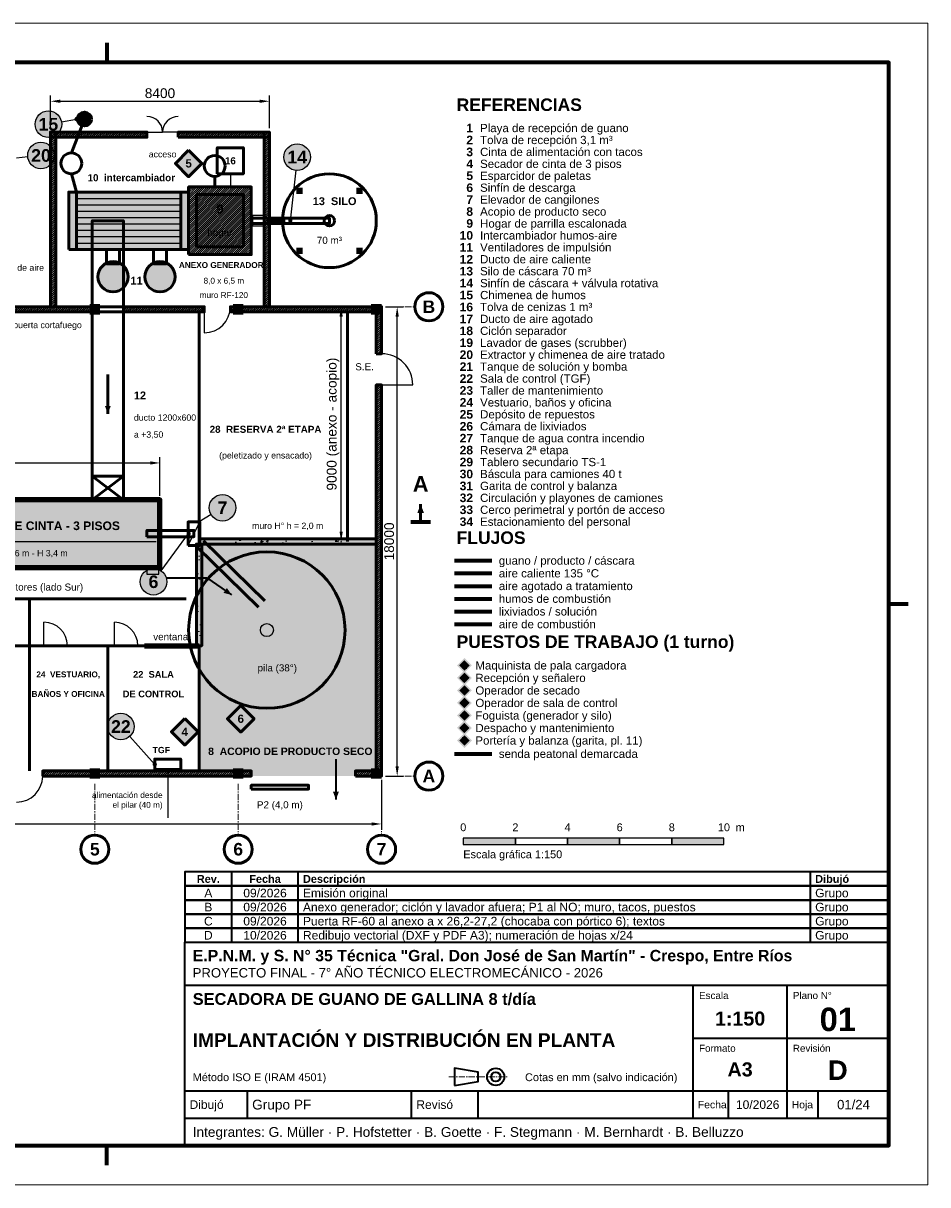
# Model space of a CAD drawing. Header units: millimetres. Extents: x 0 to 420, y 0 to 297.
# Tile 2 of 2: x 189 to 420, y 0 to 297. Entities that reach past the tile are written whole.
import ezdxf
from ezdxf.enums import TextEntityAlignment as Align

# ---------------------------------------------------------------- set-up
doc = ezdxf.new("R2010")
doc.units = ezdxf.units.MM
doc.header["$LTSCALE"] = 0.5
doc.linetypes.add('CENTER', pattern=[5.08, 3.175, -0.635, 0.635, -0.635])
for name, color, linetype, lineweight in [('CONTORNO', 7, 'CONTINUOUS', 50), ('COTAS', 7, 'CONTINUOUS', 25), ('EJES', 1, 'CENTER', 18), ('FINO', 7, 'CONTINUOUS', 25), ('HOJA', 8, 'CONTINUOUS', 13), ('RAYADO', 8, 'CONTINUOUS', 18), ('RECUADRO', 7, 'CONTINUOUS', 70), ('RELLENO', 9, 'CONTINUOUS', 13), ('ROTULO', 7, 'CONTINUOUS', 35), ('TEXTO', 7, 'CONTINUOUS', 25)]:
    doc.layers.add(name, color=color, linetype=linetype, lineweight=lineweight)
doc.styles.add('NEGRITA', font='arialbd.ttf')
doc.styles.get("Standard").update_dxf_attribs({"font": 'arial.ttf'})
doc.dimstyles.new('IRAM', dxfattribs={"dimtxt": 2.5, "dimasz": 2.5, "dimexe": 1.5, "dimexo": 1, "dimgap": 0.8, "dimtad": 1, "dimdec": 1, "dimtxsty": 'Standard', "dimcen": 2.5, "dimazin": 3, "dimtfac": 1, "dimtmove": 0, "dimatfit": 3})

msp = doc.modelspace()

# ---------------------------------------------------------------- hatches: boundary and pattern name
at = {"layer": 'CONTORNO', "true_color": 0xbe2828}
msp.add_hatch(color=7, dxfattribs=at).paths.add_polyline_path([(210.3, 197.16667), (211.06, 199.16667), (209.54, 199.16667)])
at = {"layer": 'CONTORNO'}
msp.add_hatch(color=7, dxfattribs=at).paths.add_polyline_path([(290.3, 174), (289.464, 171.8), (291.136, 171.8)])
at = {"layer": 'CONTORNO', "true_color": 0x885c30}
for points in [[(241.96667, 150.83333), (240.74521, 152.58993), (239.88689, 151.33547)], [(268.63333, 98.5), (269.39333, 100.5), (267.87333, 100.5)]]:
    msp.add_hatch(color=7, dxfattribs=at).paths.add_polyline_path(points)
at = {"layer": 'COTAS'}
h = msp.add_hatch(color=7, dxfattribs=at)
edge = h.paths.add_edge_path()
edge.add_arc((202.3, 272.5), 0.55, 0, 360)
h = msp.add_hatch(color=7, dxfattribs=at)
edge = h.paths.add_edge_path()
edge.add_arc((256.96667, 246.5), 0.55, 0, 360)
h = msp.add_hatch(color=7, dxfattribs=at)
edge = h.paths.add_edge_path()
edge.add_arc((233.63333, 169.5), 0.55, 0, 360)
h = msp.add_hatch(color=7, dxfattribs=at)
edge = h.paths.add_edge_path()
edge.add_arc((230.96667, 166.5), 0.55, 0, 360)
h = msp.add_hatch(color=7, dxfattribs=at)
edge = h.paths.add_edge_path()
edge.add_arc((222.3, 107.5), 0.55, 0, 360)
at = {"layer": 'RAYADO'}
h = msp.add_hatch(dxfattribs=at)
h.set_pattern_fill('ANSI31', scale=0.12)
h.paths.add_polyline_path([(195.63333, 224.5), (196.96667, 224.5), (196.96667, 269.16667), (195.63333, 269.16667)])
h = msp.add_hatch(dxfattribs=at)
h.set_pattern_fill('ANSI31', scale=0.12)
h.paths.add_polyline_path([(195.63333, 267.83333), (220.3, 267.83333), (220.3, 269.16667), (195.63333, 269.16667)])
h = msp.add_hatch(dxfattribs=at)
h.set_pattern_fill('ANSI31', scale=0.12)
h.paths.add_polyline_path([(228.3, 267.83333), (251.63333, 267.83333), (251.63333, 269.16667), (228.3, 269.16667)])
h = msp.add_hatch(dxfattribs=at)
h.set_pattern_fill('ANSI31', scale=0.12)
h.paths.add_polyline_path([(250.3, 224.5), (251.63333, 224.5), (251.63333, 269.16667), (250.3, 269.16667)])
h = msp.add_hatch(dxfattribs=at)
h.set_pattern_fill('ANSI31', scale=0.12)
h.paths.add_polyline_path([(230.96667, 237.83333), (246.96667, 237.83333), (246.96667, 255.16667), (230.96667, 255.16667)])
h = msp.add_hatch(dxfattribs=at)
h.set_pattern_fill('ANSI31', scale=0.12)
h.paths.add_polyline_path([(60.3, 223.16667), (206.3, 223.16667), (206.3, 224.5), (60.3, 224.5)])
h = msp.add_hatch(dxfattribs=at)
h.set_pattern_fill('ANSI31', scale=0.12)
h.paths.add_polyline_path([(214.3, 223.16667), (234.96667, 223.16667), (234.96667, 224.5), (214.3, 224.5)])
h = msp.add_hatch(dxfattribs=at)
h.set_pattern_fill('ANSI31', scale=0.12)
h.paths.add_polyline_path([(241.63333, 223.16667), (280.3, 223.16667), (280.3, 224.5), (241.63333, 224.5)])
h = msp.add_hatch(dxfattribs=at)
h.set_pattern_fill('ANSI31', scale=0.12)
h.paths.add_polyline_path([(278.96667, 212.5), (280.3, 212.5), (280.3, 223.16667), (278.96667, 223.16667)])
h = msp.add_hatch(dxfattribs=at)
h.set_pattern_fill('ANSI31', scale=0.12)
h.paths.add_polyline_path([(278.96667, 105.83333), (280.3, 105.83333), (280.3, 204.5), (278.96667, 204.5)])
h = msp.add_hatch(dxfattribs=at)
h.set_pattern_fill('AR-CONC', scale=0.03)
h.paths.add_polyline_path([(232.96667, 137.83333), (234.3, 137.83333), (234.3, 163.83333), (232.96667, 163.83333)])
h = msp.add_hatch(dxfattribs=at)
h.set_pattern_fill('AR-CONC', scale=0.03)
h.paths.add_polyline_path([(233.63333, 163.83333), (278.96667, 163.83333), (278.96667, 165.16667), (233.63333, 165.16667)])
h = msp.add_hatch(dxfattribs=at)
h.set_pattern_fill('ANSI31', scale=0.12)
h.paths.add_polyline_path([(193.63333, 104.5), (246.96667, 104.5), (246.96667, 105.83333), (193.63333, 105.83333)])
h = msp.add_hatch(dxfattribs=at)
h.set_pattern_fill('ANSI31', scale=0.12)
h.paths.add_polyline_path([(273.63333, 104.5), (280.3, 104.5), (280.3, 105.83333), (273.63333, 105.83333)])
at = {"layer": 'RELLENO', "true_color": 0xffffff}
h = msp.add_hatch(color=7, dxfattribs=at)
edge = h.paths.add_edge_path()
edge.add_arc((195.09, 271.17), 3.4, 0, 360)
h = msp.add_hatch(color=7, dxfattribs=at)
edge = h.paths.add_edge_path()
edge.add_arc((204.3, 272.5), 1.66667, 0, 360)
for points in [[(195.63333, 224.5), (196.96667, 224.5), (196.96667, 269.16667), (195.63333, 269.16667)], [(195.63333, 267.83333), (220.3, 267.83333), (220.3, 269.16667), (195.63333, 269.16667)], [(228.3, 267.83333), (251.63333, 267.83333), (251.63333, 269.16667), (228.3, 269.16667)], [(250.3, 224.5), (251.63333, 224.5), (251.63333, 269.16667), (250.3, 269.16667)], [(200.3, 239.16667), (230.96667, 239.16667), (230.96667, 253.83333), (200.3, 253.83333)], [(232.96667, 239.83333), (244.96667, 239.83333), (244.96667, 253.16667), (232.96667, 253.16667)], [(60.3, 223.16667), (206.3, 223.16667), (206.3, 224.5), (60.3, 224.5)], [(214.3, 223.16667), (234.96667, 223.16667), (234.96667, 224.5), (214.3, 224.5)], [(241.63333, 223.16667), (280.3, 223.16667), (280.3, 224.5), (241.63333, 224.5)], [(278.96667, 212.5), (280.3, 212.5), (280.3, 223.16667), (278.96667, 223.16667)], [(278.96667, 105.83333), (280.3, 105.83333), (280.3, 204.5), (278.96667, 204.5)], [(136.96667, 157.83333), (223.63333, 157.83333), (223.63333, 175.16667), (136.96667, 175.16667)], [(232.96667, 137.83333), (234.3, 137.83333), (234.3, 163.83333), (232.96667, 163.83333)], [(233.63333, 163.83333), (278.96667, 163.83333), (278.96667, 165.16667), (233.63333, 165.16667)], [(193.63333, 104.5), (246.96667, 104.5), (246.96667, 105.83333), (193.63333, 105.83333)], [(273.63333, 104.5), (280.3, 104.5), (280.3, 105.83333), (273.63333, 105.83333)]]:
    msp.add_hatch(color=7, dxfattribs=at).paths.add_polyline_path(points)
h = msp.add_hatch(color=7, dxfattribs=at)
edge = h.paths.add_edge_path()
edge.add_arc((193.2, 263.19), 3.4, 0, 360)
at = {"layer": 'RELLENO', "true_color": 0xffd640}
for points in [[(230.96667, 264.56667), (234.36667, 261.16667), (230.96667, 257.76667), (227.56667, 261.16667)], [(301.5, 134.13), (302.83, 132.8), (301.5, 131.47), (300.17, 132.8)], [(301.5, 130.93), (302.83, 129.6), (301.5, 128.27), (300.17, 129.6)], [(301.5, 127.73), (302.83, 126.4), (301.5, 125.07), (300.17, 126.4)], [(244.3, 122.56667), (247.7, 119.16667), (244.3, 115.76667), (240.9, 119.16667)], [(301.5, 124.53), (302.83, 123.2), (301.5, 121.87), (300.17, 123.2)], [(229.96667, 119.23333), (233.36667, 115.83333), (229.96667, 112.43333), (226.56667, 115.83333)], [(301.5, 121.33), (302.83, 120), (301.5, 118.67), (300.17, 120)], [(301.5, 118.13), (302.83, 116.8), (301.5, 115.47), (300.17, 116.8)], [(301.5, 114.93), (302.83, 113.6), (301.5, 112.27), (300.17, 113.6)]]:
    msp.add_hatch(color=7, dxfattribs=at).paths.add_polyline_path(points)
at = {"layer": 'RELLENO', "true_color": 0xffffff}
h = msp.add_hatch(color=7, dxfattribs=at)
edge = h.paths.add_edge_path()
edge.add_arc((258.72, 262.77), 3.4, 0, 360)
at = {"layer": 'RELLENO', "true_color": 0x282828}
for points in [[(258.5, 253.36667), (260.1, 253.36667), (260.1, 254.96667), (258.5, 254.96667)], [(273.83333, 253.36667), (275.43333, 253.36667), (275.43333, 254.96667), (273.83333, 254.96667)], [(258.5, 238.03333), (260.1, 238.03333), (260.1, 239.63333), (258.5, 239.63333)], [(273.83333, 238.03333), (275.43333, 238.03333), (275.43333, 239.63333), (273.83333, 239.63333)], [(205.63333, 222.5), (208.3, 222.5), (208.3, 225.16667), (205.63333, 225.16667)], [(242.3, 222.5), (244.96667, 222.5), (244.96667, 225.16667), (242.3, 225.16667)], [(277.63333, 222.5), (280.3, 222.5), (280.3, 225.16667), (277.63333, 225.16667)], [(201.56667, 174.76667), (202.36667, 174.76667), (202.36667, 175.56667), (201.56667, 175.56667)], [(222.83333, 174.76667), (223.63333, 174.76667), (223.63333, 175.56667), (222.83333, 175.56667)], [(201.56667, 157.43333), (202.36667, 157.43333), (202.36667, 158.23333), (201.56667, 158.23333)], [(222.83333, 157.43333), (223.63333, 157.43333), (223.63333, 158.23333), (222.83333, 158.23333)], [(205.63333, 103.83333), (208.3, 103.83333), (208.3, 106.5), (205.63333, 106.5)], [(242.3, 103.83333), (244.96667, 103.83333), (244.96667, 106.5), (242.3, 106.5)], [(277.63333, 103.83333), (280.3, 103.83333), (280.3, 106.5), (277.63333, 106.5)]]:
    msp.add_hatch(color=7, dxfattribs=at).paths.add_polyline_path(points)
at = {"layer": 'RELLENO', "true_color": 0x1e1e1e}
msp.add_hatch(color=7, dxfattribs=at).paths.add_polyline_path([(195.3, 229.83333), (197.3, 229.83333), (197.3, 240.5), (195.3, 240.5)])
at = {"layer": 'RELLENO', "true_color": 0xffffff}
h = msp.add_hatch(color=7, dxfattribs=at)
edge = h.paths.add_edge_path()
edge.add_arc((211.63333, 232.16667), 3.86667, 0, 360)
h = msp.add_hatch(color=7, dxfattribs=at)
edge = h.paths.add_edge_path()
edge.add_arc((223.63333, 232.16667), 3.86667, 0, 360)
h = msp.add_hatch(color=7, dxfattribs=at)
edge = h.paths.add_edge_path()
edge.add_arc((239.61, 173.1), 3.4, 0, 360)
at = {"layer": 'RELLENO', "true_color": 0xf0e8d6}
msp.add_hatch(color=7, dxfattribs=at).paths.add_polyline_path([(233.63333, 104.5), (280.3, 104.5), (280.3, 164.5), (233.63333, 164.5)])
at = {"layer": 'RELLENO', "true_color": 0xffffff}
h = msp.add_hatch(color=7, dxfattribs=at)
edge = h.paths.add_edge_path()
edge.add_arc((221.97, 154.2), 3.4, 0, 360)
at = {"layer": 'RELLENO', "true_color": 0x000000}
for points in [[(301.5, 134.7), (303.4, 132.8), (301.5, 130.9), (299.6, 132.8)], [(301.5, 131.5), (303.4, 129.6), (301.5, 127.7), (299.6, 129.6)], [(301.5, 128.3), (303.4, 126.4), (301.5, 124.5), (299.6, 126.4)], [(301.5, 125.1), (303.4, 123.2), (301.5, 121.3), (299.6, 123.2)], [(301.5, 121.9), (303.4, 120), (301.5, 118.1), (299.6, 120)], [(301.5, 118.7), (303.4, 116.8), (301.5, 114.9), (299.6, 116.8)], [(301.5, 115.5), (303.4, 113.6), (301.5, 111.7), (299.6, 113.6)], [(301.2, 87), (314.53333, 87), (314.53333, 88.6), (301.2, 88.6)], [(327.86667, 87), (341.2, 87), (341.2, 88.6), (327.86667, 88.6)], [(354.53333, 87), (367.86667, 87), (367.86667, 88.6), (354.53333, 88.6)]]:
    msp.add_hatch(color=7, dxfattribs=at).paths.add_polyline_path(points)
at = {"layer": 'RELLENO', "true_color": 0xffffff}
h = msp.add_hatch(color=7, dxfattribs=at)
edge = h.paths.add_edge_path()
edge.add_arc((213.63333, 117.16667), 3.4, 0, 360)

# ---------------------------------------------------------------- linework, layer by layer
at = {"layer": 'CONTORNO', "lineweight": 50, "true_color": 0x4d4d4d}
for p, q in [((200.96667, 263.83333), (204.3, 272.5)), ((200.96667, 258.5), (202.3, 253.83333))]:
    msp.add_line(p, q, dxfattribs=at)
at = {"layer": 'CONTORNO', "lineweight": 50, "true_color": 0x5a96a0}
msp.add_line((237.63333, 257.83333), (237.63333, 255.16667), dxfattribs=at)
at = {"layer": 'CONTORNO'}
for p, q in [((202.3, 239.16667), (202.3, 253.83333)), ((228.96667, 239.16667), (228.96667, 253.83333)), ((233.63333, 164.5), (233.63333, 223.16667)), ((271.63333, 164.5), (271.63333, 223.16667)), ((290.3, 169.5), (290.3, 174)), ((123.63333, 137.83333), (233.63333, 137.83333)), ((210.3, 105.83333), (210.3, 137.83333)), ((233.63333, 105.83333), (233.63333, 137.83333))]:
    msp.add_line(p, q, dxfattribs=at)
at = {"layer": 'CONTORNO', "lineweight": 70, "true_color": 0x885c30}
for p, q in [((250.96667, 246.5), (255.63333, 246.5)), ((299, 159.6), (308.5, 159.6))]:
    msp.add_line(p, q, dxfattribs=at)
at = {"layer": 'CONTORNO', "true_color": 0xbe2828}
for p, q in [((210.3, 207.16667), (210.3, 197.16667)), ((206.3, 175.16667), (214.3, 181.16667)), ((206.3, 181.16667), (214.3, 175.16667))]:
    msp.add_line(p, q, dxfattribs=at)
at = {"layer": 'CONTORNO', "lineweight": 70}
for p, q in [((287.8, 169.5), (292.8, 169.5)), ((299, 110.2), (308.5, 110.2))]:
    msp.add_line(p, q, dxfattribs=at)
at = {"layer": 'CONTORNO', "lineweight": 50, "true_color": 0x885c30}
for p, q in [((234.76667, 164.63333), (250.43333, 149.3)), ((233.16667, 163.03333), (248.83333, 147.7))]:
    msp.add_line(p, q, dxfattribs=at)
at = {"layer": 'CONTORNO', "lineweight": 35, "true_color": 0x885c30}
for p, q in [((235.63333, 155.16667), (241.96667, 150.83333)), ((268.63333, 108.83333), (268.63333, 98.5))]:
    msp.add_line(p, q, dxfattribs=at)
at = {"layer": 'CONTORNO', "lineweight": 70, "true_color": 0xbe2828}
msp.add_line((299, 156.35), (308.5, 156.35), dxfattribs=at)
at = {"layer": 'CONTORNO', "lineweight": 70, "true_color": 0x288c5a}
msp.add_line((299, 153.1), (308.5, 153.1), dxfattribs=at)
at = {"layer": 'CONTORNO', "lineweight": 50}
msp.add_line((190.3, 149.83333), (190.3, 105.83333), dxfattribs=at)
at = {"layer": 'CONTORNO', "lineweight": 70, "true_color": 0x4d4d4d}
msp.add_line((299, 149.85), (308.5, 149.85), dxfattribs=at)
at = {"layer": 'CONTORNO', "lineweight": 70, "true_color": 0x68949c}
msp.add_line((299, 146.6), (308.5, 146.6), dxfattribs=at)
at = {"layer": 'CONTORNO', "lineweight": 70, "true_color": 0x5a96a0}
msp.add_line((299, 143.35), (308.5, 143.35), dxfattribs=at)
at = {"layer": 'CONTORNO', "lineweight": 100}
msp.add_line((219.63333, 137.83333), (233.63333, 137.83333), dxfattribs=at)
at = {"layer": 'CONTORNO'}
for points in [[(195.63333, 224.5), (196.96667, 224.5), (196.96667, 269.16667), (195.63333, 269.16667)], [(195.63333, 267.83333), (220.3, 267.83333), (220.3, 269.16667), (195.63333, 269.16667)], [(228.3, 267.83333), (251.63333, 267.83333), (251.63333, 269.16667), (228.3, 269.16667)], [(250.3, 224.5), (251.63333, 224.5), (251.63333, 269.16667), (250.3, 269.16667)], [(230.96667, 264.56667), (234.36667, 261.16667), (230.96667, 257.76667), (227.56667, 261.16667)], [(238.3, 258.5), (244.96667, 258.5), (244.96667, 265.16667), (238.3, 265.16667)], [(200.3, 239.16667), (230.96667, 239.16667), (230.96667, 253.83333), (200.3, 253.83333)], [(230.96667, 237.83333), (246.96667, 237.83333), (246.96667, 255.16667), (230.96667, 255.16667)], [(232.96667, 239.83333), (244.96667, 239.83333), (244.96667, 253.16667), (232.96667, 253.16667)], [(246.96667, 245.83333), (266.96667, 245.83333), (266.96667, 247.16667), (246.96667, 247.16667)], [(206.3, 224.5), (214.3, 224.5), (214.3, 246.5), (206.3, 246.5)], [(209.96667, 235.5), (213.3, 235.5), (213.3, 239.16667), (209.96667, 239.16667)], [(221.96667, 235.5), (225.3, 235.5), (225.3, 239.16667), (221.96667, 239.16667)], [(60.3, 223.16667), (206.3, 223.16667), (206.3, 224.5), (60.3, 224.5)], [(214.3, 223.16667), (234.96667, 223.16667), (234.96667, 224.5), (214.3, 224.5)], [(241.63333, 223.16667), (280.3, 223.16667), (280.3, 224.5), (241.63333, 224.5)], [(278.96667, 212.5), (280.3, 212.5), (280.3, 223.16667), (278.96667, 223.16667)], [(278.96667, 105.83333), (280.3, 105.83333), (280.3, 204.5), (278.96667, 204.5)], [(230.8, 163.5), (233.8, 163.5), (233.8, 169.5), (230.8, 169.5)], [(220.3, 165.7), (232.3, 165.7), (232.3, 167.3), (220.3, 167.3)], [(232.96667, 137.83333), (234.3, 137.83333), (234.3, 163.83333), (232.96667, 163.83333)], [(233.63333, 163.83333), (278.96667, 163.83333), (278.96667, 165.16667), (233.63333, 165.16667)], [(244.3, 122.56667), (247.7, 119.16667), (244.3, 115.76667), (240.9, 119.16667)], [(229.96667, 119.23333), (233.36667, 115.83333), (229.96667, 112.43333), (226.56667, 115.83333)], [(222.3, 106.16667), (228.96667, 106.16667), (228.96667, 108.83333), (222.3, 108.83333)], [(193.63333, 104.5), (246.96667, 104.5), (246.96667, 105.83333), (193.63333, 105.83333)], [(273.63333, 104.5), (280.3, 104.5), (280.3, 105.83333), (273.63333, 105.83333)], [(246.96667, 101.16667), (261.63333, 101.16667), (261.63333, 102.16667), (246.96667, 102.16667)]]:
    msp.add_lwpolyline(points, close=True, dxfattribs=at)
at = {"layer": 'CONTORNO', "lineweight": 50, "true_color": 0xbe2828}
for points in [[(206.3, 223.16667), (214.3, 223.16667), (214.3, 224.5), (206.3, 224.5)], [(206.3, 175.16667), (214.3, 175.16667), (214.3, 223.16667), (206.3, 223.16667)], [(206.3, 175.16667), (214.3, 175.16667), (214.3, 181.16667), (206.3, 181.16667)]]:
    msp.add_lwpolyline(points, close=True, dxfattribs=at)
at = {"layer": 'CONTORNO', "lineweight": 100}
msp.add_lwpolyline([(136.96667, 157.83333), (223.63333, 157.83333), (223.63333, 175.16667), (136.96667, 175.16667)], close=True, dxfattribs=at)
at = {"layer": 'CONTORNO', "lineweight": 50}
msp.add_lwpolyline([(116.3, 155.16667), (125.63333, 155.16667), (125.63333, 149.83333), (230.3, 149.83333)], dxfattribs=at)
at = {"layer": 'CONTORNO', "lineweight": 35, "true_color": 0x885c30}
msp.add_lwpolyline([(225.3, 155.16667), (235.63333, 155.16667)], dxfattribs=at)
at = {"layer": 'CONTORNO', "lineweight": 70}
msp.add_circle((204.3, 272.5), 1.66667, dxfattribs=at)
at = {"layer": 'CONTORNO'}
for centre, radius in [((204.3, 272.5), 0.83333), ((200.96667, 261.16667), 2.66667), ((237.63333, 260.5), 2.66667), ((266.96667, 246.5), 12), ((266.96667, 246.5), 1.33333), ((211.63333, 232.16667), 3.86667), ((223.63333, 232.16667), 3.86667), ((292.4, 224.5), 3.6), ((250.96667, 141.83333), 20), ((292.4, 104.5), 3.6), ((206.96667, 85.8), 3.6), ((243.63333, 85.8), 3.6), ((280.3, 85.8), 3.6)]:
    msp.add_circle(centre, radius, dxfattribs=at)
at = {"layer": 'COTAS'}
for p, q in [((198.43359, 271.78678), (202.3, 272.5)), ((189.82064, 262.81592), (186.96667, 262.5)), ((258.35571, 259.38957), (256.96667, 246.5)), ((236.69754, 171.3457), (233.63333, 169.5)), ((223.97725, 156.94426), (230.96667, 166.5)), ((215.90299, 114.63513), (222.3, 107.5))]:
    msp.add_line(p, q, dxfattribs=at)
for centre in [(195.09, 271.17), (193.2, 263.19), (258.72, 262.77), (239.61, 173.1), (221.97, 154.2), (213.63333, 117.16667)]:
    msp.add_circle(centre, 3.4, dxfattribs=at)
at = {"layer": 'EJES', "true_color": 0xdc0000}
for p, q in [((281.3, 224.5), (288.8, 224.5)), ((281.3, 104.5), (288.8, 104.5)), ((206.96667, 102.5), (206.96667, 89.6)), ((243.63333, 102.5), (243.63333, 89.6)), ((280.3, 102.5), (280.3, 89.6))]:
    msp.add_line(p, q, dxfattribs=at)
at = {"layer": 'EJES'}
msp.add_line((297.5, 27.6), (312.5, 27.6), dxfattribs=at)
at = {"layer": 'FINO'}
for p, q in [((220.3, 269.16667), (224.3, 269.16667)), ((228.3, 269.16667), (224.3, 269.16667)), ((241.63333, 258.5), (241.63333, 255.16667)), ((202.3, 252.2037), (228.96667, 252.2037)), ((202.3, 250.57407), (228.96667, 250.57407)), ((202.3, 248.94444), (228.96667, 248.94444)), ((202.3, 247.31481), (228.96667, 247.31481)), ((202.3, 245.68519), (228.96667, 245.68519)), ((202.3, 244.05556), (228.96667, 244.05556)), ((202.3, 242.42593), (228.96667, 242.42593)), ((202.3, 240.7963), (228.96667, 240.7963)), ((234.96667, 224.5), (234.96667, 217.83333)), ((280.3, 204.5), (288.3, 204.5)), ((230.8, 163.5), (233.8, 169.5)), ((137.96667, 164.5), (222.63333, 164.5)), ((193.96667, 137.83333), (193.96667, 143.83333)), ((211.96667, 137.83333), (211.96667, 143.83333)), ((225.63333, 106.16667), (225.63333, 93.83333))]:
    msp.add_line(p, q, dxfattribs=at)
for points in [[(247.3, 245.16667), (250.3, 245.16667), (250.3, 247.83333), (247.3, 247.83333)], [(220.3, 156.16667), (223.3, 156.16667), (223.3, 157.83333), (220.3, 157.83333)], [(301.2, 87), (314.53333, 87), (314.53333, 88.6), (301.2, 88.6)], [(314.53333, 87), (327.86667, 87), (327.86667, 88.6), (314.53333, 88.6)], [(327.86667, 87), (341.2, 87), (341.2, 88.6), (327.86667, 88.6)], [(341.2, 87), (354.53333, 87), (354.53333, 88.6), (341.2, 88.6)], [(354.53333, 87), (367.86667, 87), (367.86667, 88.6), (354.53333, 88.6)]]:
    msp.add_lwpolyline(points, close=True, dxfattribs=at)
msp.add_circle((250.96667, 141.83333), 1.66667, dxfattribs=at)
for centre, radius, start, end in [((220.3, 269.16667), 4, 0, 90), ((228.3, 269.16667), 4, 90, 180), ((234.96667, 224.5), 6.66667, 270, 360), ((280.3, 204.5), 8, 0, 90), ((193.96667, 137.83333), 6, 0, 90), ((211.96667, 137.83333), 6, 0, 90), ((186.96667, 104.5), 6.66667, 270, 360)]:
    msp.add_arc(centre, radius, start, end, dxfattribs=at)
at = {"layer": 'HOJA'}
msp.add_lwpolyline([(0, 0), (420, 0), (420, 297), (0, 297)], close=True, dxfattribs=at)
at = {"layer": 'RECUADRO'}
for p, q in [((210, 292), (210, 287)), ((415, 148.5), (410, 148.5)), ((210, 5), (210, 10))]:
    msp.add_line(p, q, dxfattribs=at)
msp.add_lwpolyline([(20, 10), (410, 10), (410, 287), (20, 287)], close=True, dxfattribs=at)
at = {"layer": 'ROTULO'}
for p, q in [((242, 76.4), (242, 80)), ((259, 76.4), (259, 80)), ((390, 76.4), (390, 80)), ((242, 72.8), (242, 76.4)), ((259, 72.8), (259, 76.4)), ((390, 72.8), (390, 76.4)), ((242, 69.2), (242, 72.8)), ((259, 69.2), (259, 72.8)), ((390, 69.2), (390, 72.8)), ((242, 65.6), (242, 69.2)), ((259, 65.6), (259, 69.2)), ((390, 65.6), (390, 69.2)), ((242, 62), (242, 65.6)), ((259, 62), (259, 65.6)), ((390, 62), (390, 65.6)), ((230, 62), (410, 62)), ((230, 10), (230, 62)), ((230, 51), (410, 51)), ((360, 24), (360, 51)), ((384, 24), (384, 51)), ((360, 37.5), (410, 37.5)), ((230, 24), (410, 24)), ((246, 17), (246, 24)), ((288, 17), (288, 24)), ((305, 17), (305, 24)), ((360, 17), (360, 24)), ((369, 17), (369, 24)), ((384, 17), (384, 24)), ((392, 17), (392, 24)), ((230, 17), (410, 17))]:
    msp.add_line(p, q, dxfattribs=at)
for points in [[(230, 76.4), (410, 76.4), (410, 80), (230, 80)], [(230, 72.8), (410, 72.8), (410, 76.4), (230, 76.4)], [(230, 69.2), (410, 69.2), (410, 72.8), (230, 72.8)], [(230, 65.6), (410, 65.6), (410, 69.2), (230, 69.2)], [(230, 62), (410, 62), (410, 65.6), (230, 65.6)], [(299, 25.4), (305, 26.4), (305, 28.8), (299, 29.8)]]:
    msp.add_lwpolyline(points, close=True, dxfattribs=at)
for radius in [2.2, 1.2]:
    msp.add_circle((309.5, 27.6), radius, dxfattribs=at)

# ---------------------------------------------------------------- texts
at = {"layer": 'COTAS', "style": 'NEGRITA'}
for s, p in [('15', (195.09, 271.17)), ('20', (193.2, 263.19)), ('14', (258.72, 262.77)), ('7', (239.61, 173.1)), ('6', (221.97, 154.2)), ('22', (213.63333, 117.16667))]:
    msp.add_text(s, height=3.23, dxfattribs=at).set_placement(p, align=Align.MIDDLE_CENTER)
at = {"layer": 'ROTULO', "style": 'NEGRITA'}
for s, height, p in [('Rev.', 2, (236, 78.2)), ('Fecha', 2, (250.5, 78.2)), ('01', 6, (397, 42.3)), ('1:150', 3.6, (372, 42.5)), ('A3', 3.6, (372, 29.5)), ('D', 5, (397, 29.3))]:
    msp.add_text(s, height=height, dxfattribs=at).set_placement(p, align=Align.MIDDLE_CENTER)
for s, height, p in [('Descripción', 2, (260.2, 78.2)), ('Dibujó', 2, (391.2, 78.2)), ('E.P.N.M. y S. N° 35 Técnica "Gral. Don José de San Martín" - Crespo, Entre Ríos', 2.9, (232, 58.6)), ('SECADORA DE GUANO DE GALLINA 8 t/día', 3, (232, 47.5)), ('IMPLANTACIÓN Y DISTRIBUCIÓN EN PLANTA', 3.5, (232, 37))]:
    msp.add_text(s, height=height, dxfattribs=at).set_placement(p, align=Align.MIDDLE_LEFT)
at = {"layer": 'ROTULO'}
for s, height, p in [('A', 2.2, (236, 74.6)), ('09/2026', 2.2, (250.5, 74.6)), ('B', 2.2, (236, 71)), ('09/2026', 2.2, (250.5, 71)), ('C', 2.2, (236, 67.4)), ('09/2026', 2.2, (250.5, 67.4)), ('D', 2.2, (236, 63.8)), ('10/2026', 2.2, (250.5, 63.8)), ('10/2026', 2.2, (376.5, 20.5)), ('01/24', 2.4, (401, 20.5))]:
    msp.add_text(s, height=height, dxfattribs=at).set_placement(p, align=Align.MIDDLE_CENTER)
for s, height, p in [('Emisión original', 2.2, (260.2, 74.6)), ('Grupo', 2.2, (391.2, 74.6)), ('Anexo generador; ciclón y lavador afuera; P1 al NO; muro, tacos, puestos', 2.2, (260.2, 71)), ('Grupo', 2.2, (391.2, 71)), ('Puerta RF-60 al anexo a x 26,2-27,2 (chocaba con pórtico 6); textos', 2.2, (260.2, 67.4)), ('Grupo', 2.2, (391.2, 67.4)), ('Redibujo vectorial (DXF y PDF A3); numeración de hojas x/24', 2.2, (260.2, 63.8)), ('Grupo', 2.2, (391.2, 63.8)), ('PROYECTO FINAL - 7° AÑO TÉCNICO ELECTROMECÁNICO - 2026', 2.4, (232, 54.2)), ('Método ISO E (IRAM 4501)', 2, (232, 27.5)), ('Cotas en mm (salvo indicación)', 2, (317, 27.5)), ('Dibujó', 2.2, (231.2, 20.5)), ('Grupo PF', 2.5, (247.2, 20.5)), ('Revisó', 2.2, (289.2, 20.5)), ('Fecha', 1.9, (361.2, 20.5)), ('Hoja', 1.9, (385.2, 20.5)), ('Integrantes: G. Müller · P. Hofstetter · B. Goette · F. Stegmann · M. Bernhardt · B. Belluzzo', 2.5, (232, 13.5))]:
    msp.add_text(s, height=height, dxfattribs=at).set_placement(p, align=Align.MIDDLE_LEFT)
for s, p in [('Escala', (361.5, 49.3)), ('Plano N°', (385.5, 49.3)), ('Formato', (361.5, 35.8)), ('Revisión', (385.5, 35.8))]:
    msp.add_text(s, height=1.8, dxfattribs=at).set_placement(p, align=Align.TOP_LEFT)
at = {"layer": 'TEXTO', "style": 'NEGRITA'}
for s, p in [('REFERENCIAS', (299.5, 273.6)), ('FLUJOS', (299.5, 162.9)), ('PUESTOS DE TRABAJO (1 turno)', (299.5, 136.3))]:
    msp.add_text(s, height=3.2, dxfattribs=at).set_placement(p, align=Align.BOTTOM_LEFT)
for s, p in [('1', (303.7, 270.2)), ('2', (303.7, 267.15)), ('3', (303.7, 264.1)), ('4', (303.7, 261.05)), ('5', (303.7, 258)), ('6', (303.7, 254.95)), ('7', (303.7, 251.9)), ('8', (303.7, 248.85)), ('9', (303.7, 245.8)), ('10', (303.7, 242.75)), ('11', (303.7, 239.7)), ('12', (303.7, 236.65)), ('13', (303.7, 233.6)), ('14', (303.7, 230.55)), ('15', (303.7, 227.5)), ('16', (303.7, 224.45)), ('17', (303.7, 221.4)), ('18', (303.7, 218.35)), ('19', (303.7, 215.3)), ('20', (303.7, 212.25)), ('21', (303.7, 209.2)), ('22', (303.7, 206.15)), ('23', (303.7, 203.1)), ('24', (303.7, 200.05)), ('25', (303.7, 197)), ('26', (303.7, 193.95)), ('27', (303.7, 190.9)), ('28', (303.7, 187.85)), ('29', (303.7, 184.8)), ('30', (303.7, 181.75)), ('31', (303.7, 178.7)), ('32', (303.7, 175.65)), ('33', (303.7, 172.6)), ('34', (303.7, 169.55))]:
    msp.add_text(s, height=2.2, dxfattribs=at).set_placement(p, align=Align.MIDDLE_RIGHT)
at = {"layer": 'TEXTO'}
for s, height, p in [('Playa de recepción de guano', 2.1, (305.5, 270.2)), ('Tolva de recepción 3,1 m³', 2.1, (305.5, 267.15)), ('Cinta de alimentación con tacos', 2.1, (305.5, 264.1)), ('Secador de cinta de 3 pisos', 2.1, (305.5, 261.05)), ('Esparcidor de paletas', 2.1, (305.5, 258)), ('Sinfín de descarga', 2.1, (305.5, 254.95)), ('Elevador de cangilones', 2.1, (305.5, 251.9)), ('Acopio de producto seco', 2.1, (305.5, 248.85)), ('Hogar de parrilla escalonada', 2.1, (305.5, 245.8)), ('Intercambiador humos-aire', 2.1, (305.5, 242.75)), ('Ventiladores de impulsión', 2.1, (305.5, 239.7)), ('Ducto de aire caliente', 2.1, (305.5, 236.65)), ('Silo de cáscara 70 m³', 2.1, (305.5, 233.6)), ('Sinfín de cáscara + válvula rotativa', 2.1, (305.5, 230.55)), ('Chimenea de humos', 2.1, (305.5, 227.5)), ('Tolva de cenizas 1 m³', 2.1, (305.5, 224.45)), ('Ciclón separador', 2.1, (305.5, 218.35)), ('Ducto de aire agotado', 2.1, (305.5, 221.4)), ('Lavador de gases (scrubber)', 2.1, (305.5, 215.3)), ('Extractor y chimenea de aire tratado', 2.1, (305.5, 212.25)), ('Tanque de solución y bomba', 2.1, (305.5, 209.2)), ('Sala de control (TGF)', 2.1, (305.5, 206.15)), ('Taller de mantenimiento', 2.1, (305.5, 203.1)), ('Vestuario, baños y oficina', 2.1, (305.5, 200.05)), ('ducto 1200x600', 1.6, (216.96667, 196.16667)), ('Depósito de repuestos', 2.1, (305.5, 197)), ('Cámara de lixiviados', 2.1, (305.5, 193.95)), ('a +3,50', 1.6, (216.96667, 191.83333)), ('Tanque de agua contra incendio', 2.1, (305.5, 190.9)), ('Reserva 2ª etapa', 2.1, (305.5, 187.85)), ('Tablero secundario TS-1', 2.1, (305.5, 184.8)), ('Báscula para camiones 40 t', 2.1, (305.5, 181.75)), ('Garita de control y balanza', 2.1, (305.5, 178.7)), ('Circulación y playones de camiones', 2.1, (305.5, 175.65)), ('Cerco perimetral y portón de acceso', 2.1, (305.5, 172.6)), ('Estacionamiento del personal', 2.1, (305.5, 169.55)), ('guano / producto / cáscara', 2.1, (310.3, 159.6)), ('aire caliente 135 °C', 2.1, (310.3, 156.35)), ('aire agotado a tratamiento', 2.1, (310.3, 153.1)), ('humos de combustión', 2.1, (310.3, 149.85)), ('lixiviados / solución', 2.1, (310.3, 146.6)), ('aire de combustión', 2.1, (310.3, 143.35)), ('Maquinista de pala cargadora', 2.1, (304.3, 132.8)), ('Recepción y señalero', 2.1, (304.3, 129.6)), ('Operador de secado', 2.1, (304.3, 126.4)), ('Operador de sala de control', 2.1, (304.3, 123.2)), ('Foguista (generador y silo)', 2.1, (304.3, 120)), ('Despacho y mantenimiento', 2.1, (304.3, 116.8)), ('Portería y balanza (garita, pl. 11)', 2.1, (304.3, 113.6)), ('senda peatonal demarcada', 2.1, (310.3, 110.2))]:
    msp.add_text(s, height=height, dxfattribs=at).set_placement(p, align=Align.MIDDLE_LEFT)
for s, height, p in [('acceso', 1.6, (224.3, 263.5)), ('hogar', 1.8, (238.96667, 243.5)), ('70 m³', 1.8, (266.96667, 241.5)), ('8,0 x 6,5 m', 1.5, (239.96667, 231.16667)), ('muro RF-120', 1.5, (239.96667, 227.5)), ('S.E.', 1.8, (275.96667, 209.16667)), ('(peletizado y ensacado)', 1.6, (250.63333, 186.5)), ('muro H° h = 2,0 m', 1.6, (256.3, 168.5)), ('13,0 x 2,6 m - H 3,4 m', 1.6, (188.96667, 161.5)), ('motorreductores (lado Sur)', 1.8, (188.96667, 152.83333)), ('ventana', 1.8, (226.38, 140.13)), ('pila (38°)', 1.8, (253.63333, 132.16667)), ('P2 (4,0 m)', 1.8, (254.3, 97.16667))]:
    msp.add_text(s, height=height, dxfattribs=at).set_placement(p, align=Align.MIDDLE_CENTER)
at = {"layer": 'TEXTO', "style": 'NEGRITA'}
for s, height, p in [('5', 2.108, (230.96667, 261.16667)), ('16', 1.8, (241.63333, 261.83333)), ('10  intercambiador', 1.8, (216.3, 257.5)), ('13  SILO', 2, (268.3, 251.5)), ('9', 2.4, (238.96667, 249.5)), ('ANEXO GENERADOR', 1.5, (239.3, 235.16667)), ('11', 2, (217.63333, 231.16667)), ('B', 3.2, (292.4, 224.5)), ('28  RESERVA 2ª ETAPA', 1.8, (250.63333, 193.16667)), ('4  SECADOR DE CINTA - 3 PISOS', 2.2, (188.96667, 168.5)), ('1', 1.8, (301.5, 132.8)), ('24  VESTUARIO,', 1.5, (200.16667, 130.5)), ('22  SALA', 1.7, (221.96667, 130.5)), ('2', 1.8, (301.5, 129.6)), ('BAÑOS Y OFICINA', 1.5, (200.16667, 125.5)), ('DE CONTROL', 1.7, (221.96667, 125.5)), ('3', 1.8, (301.5, 126.4)), ('4', 1.8, (301.5, 123.2)), ('6', 2.108, (244.3, 119.16667)), ('5', 1.8, (301.5, 120)), ('4', 2.108, (229.96667, 115.83333)), ('6', 1.8, (301.5, 116.8)), ('7', 1.8, (301.5, 113.6)), ('TGF', 1.6, (223.96667, 111.16667)), ('8  ACOPIO DE PRODUCTO SECO', 1.9, (256.96667, 110.83333)), ('A', 3.2, (292.4, 104.5)), ('5', 3.2, (206.96667, 85.8)), ('6', 3.2, (243.63333, 85.8)), ('7', 3.2, (280.3, 85.8))]:
    msp.add_text(s, height=height, dxfattribs=at).set_placement(p, align=Align.MIDDLE_CENTER)
at = {"layer": 'TEXTO'}
for s, p in [('toma de aire', (193.96667, 234.5)), ('compuerta cortafuego', (203.63333, 219.83333))]:
    msp.add_text(s, height=1.6, dxfattribs=at).set_placement(p, align=Align.MIDDLE_RIGHT)
at = {"layer": 'TEXTO', "style": 'NEGRITA'}
msp.add_text('12', height=2, dxfattribs=at).set_placement((216.96667, 201.83333), align=Align.MIDDLE_LEFT)
msp.add_text('A', height=4, dxfattribs=at).set_placement((290.3, 176), align=Align.BOTTOM_CENTER)
at = {"layer": 'TEXTO'}
for s, p in [('0', (301.2, 89.8)), ('2', (314.53333, 89.8)), ('4', (327.86667, 89.8)), ('6', (341.2, 89.8)), ('8', (354.53333, 89.8)), ('10', (367.86667, 89.8))]:
    msp.add_text(s, height=2, dxfattribs=at).set_placement(p, align=Align.BOTTOM_CENTER)
msp.add_text('m', height=2, dxfattribs=at).set_placement((370.86667, 89.8), align=Align.BOTTOM_LEFT)
msp.add_text('Escala gráfica 1:150', height=2, dxfattribs=at).set_placement((301.2, 85.5), align=Align.TOP_LEFT)
at = {"layer": 'TEXTO', "insert": (224.3, 98.16667), "char_height": 1.5, "attachment_point": 6}
msp.add_mtext('alimentación desde\\Pel pilar (40 m)', dxfattribs=at)

# ---------------------------------------------------------------- dimensions: what is measured, and where the dimension line sits
at = {"layer": 'COTAS'}
for base, p1, p2 in [((195.63333, 277.05), (195.63333, 269.16667), (251.63333, 269.16667)), ((136.96667, 184.56667), (136.96667, 175.16667), (223.63333, 175.16667)), ((60.3, 92.25), (60.3, 104.5), (280.3, 104.5))]:
    msp.add_linear_dim(base=base, p1=p1, p2=p2, dimstyle='IRAM', override={"dimlfac": 150}, dxfattribs=at).render()
msp.add_linear_dim(base=(269.96667, 164.5), p1=(269.96667, 164.5), p2=(269.96667, 224.5), angle=90, text='9000 (anexo - acopio)', dimstyle='IRAM', override={"dimlfac": 150}, dxfattribs=at).render()
msp.add_linear_dim(base=(284.3, 104.5), p1=(280.3, 104.5), p2=(280.3, 224.5), angle=90, dimstyle='IRAM', override={"dimlfac": 150}, dxfattribs=at).render()

doc.saveas('drawing.dxf')
